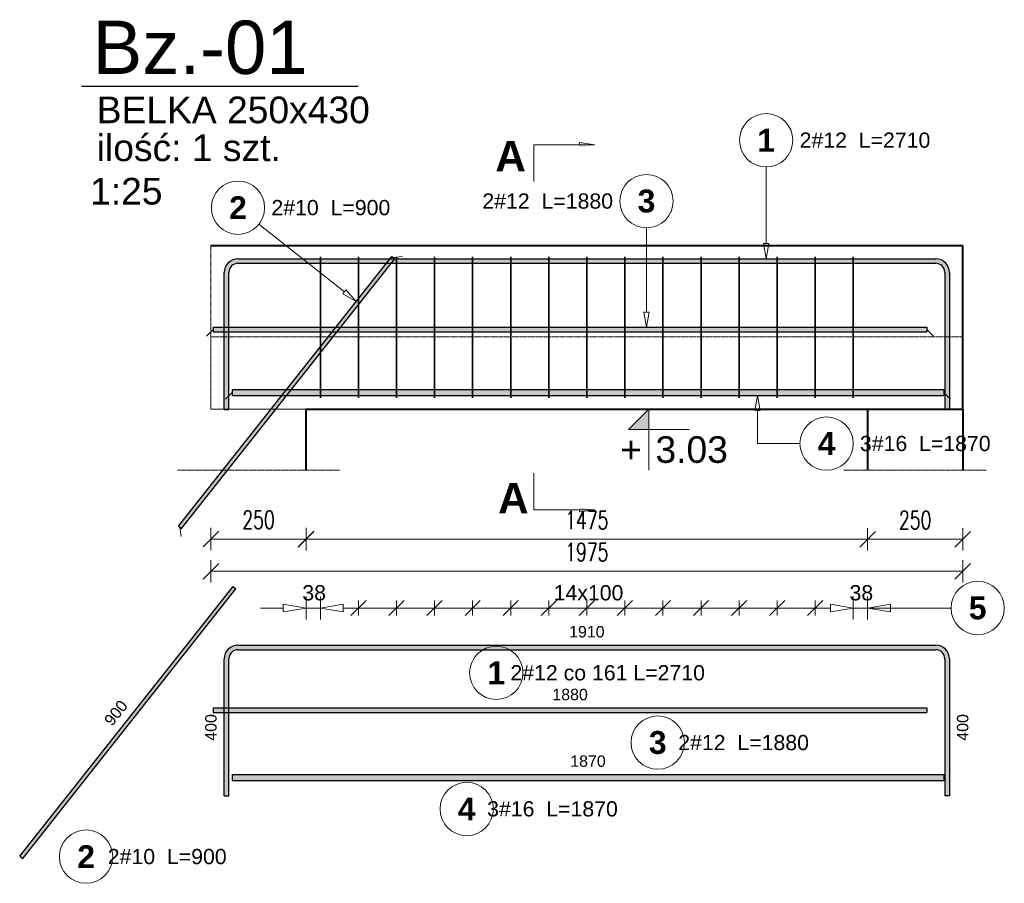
# Model space of a CAD drawing. Extents: x -1474 to 113191, y 0 to 75879.
# Tile 5 of 11: x 89183 to 91770, y 936 to 3204. Entities that reach past the tile are written whole.
import ezdxf
from ezdxf.enums import TextEntityAlignment as Align

# ---------------------------------------------------------------- set-up
doc = ezdxf.new("R2010")
doc.units = 0
doc.header["$LTSCALE"] = 8
doc.header["$MEASUREMENT"] = 0
doc.linetypes.add('HIDDEN', pattern=[0.375, 0.25, -0.125])
for name, color, linetype, lineweight in [('P-Linia1', 3, 'Continuous', 40), ('P-Linia3', 6, 'Continuous', 60), ('P-Linia4', 253, 'Continuous', 5), ('P-Przerywana', 13, 'HIDDEN', 9), ('P-Wymiar', 254, 'Continuous', 9), ('RCAD_deskowanie', 3, 'Continuous', 40)]:
    doc.layers.add(name, color=color, linetype=linetype, lineweight=lineweight)
for name, color, linetype in [('RCAD_kształt pręta', 7, 'Continuous'), ('RCAD_opis kształtu pręta', 7, 'Continuous'), ('RCAD_opis rozkładu', 7, 'Continuous'), ('RCAD_pręt wyrzucony', 130, 'Continuous'), ('RCAD_rozkład pręta', 7, 'Continuous'), ('RCAD_symbole graficzne', 7, 'Continuous')]:
    doc.layers.add(name, color=color, linetype=linetype)
doc.styles.add('_Fdelita opis', font='arial.ttf')
doc.styles.add('ROMANS', font='romans.shx', dxfattribs={"width": 0.7})
doc.styles.add('style1', font='arial.ttf')
doc.styles.add('style3', font='arialbd.ttf')
doc.styles.add('style5', font='arialbd.ttf')
doc.dimstyles.new('A25', dxfattribs={"dimscale": 27, "dimtxt": 1.75, "dimasz": 0.06, "dimexe": 0, "dimexo": 0, "dimgap": 1, "dimtad": 1, "dimdec": 4, "dimrnd": 0.1, "dimdsep": 46, "dimtxsty": 'ROMANS', "dimblk": '[[[[[[[[', "dimcen": 2, "dimdle": 2, "dimse1": 1, "dimse2": 1, "dimclrd": 256, "dimclrt": 1, "dimadec": 0, "dimazin": 0, "dimtfac": 1, "dimtdec": 4, "dimtix": 1, "dimtmove": 2, "dimatfit": 3, "dimldrblk": '[[[[[[[[', "dimfxl": 0, "dimtvp": 0.6, "dimtolj": 1, "dimlwd": -1, "dimarcsym": 0})

# ---------------------------------------------------------------- blocks, each defined once
blk = doc.blocks.new('[[[[[[[[')
at = {"layer": 'P-Wymiar'}
for p, q in [((1.818989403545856e-12, 18.00000000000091), (1.818989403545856e-12, -18.00000000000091)), ((-12.72792206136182, -12.72792206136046), (12.72792206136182, 12.72792206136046)), ((0, 0), (-4.628327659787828, 0))]:
    blk.add_line(p, q, dxfattribs=at)
blk = doc.blocks.new('*D155')
at = {"layer": 'Defpoints', "color": 0, "transparency": 16777216}
for p in [(91410.6096859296, 2061.009044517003), (91660.6096859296, 2061.009044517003), (91660.6096859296, 1839.674651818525)]:
    blk.add_point(p, dxfattribs=at)
at = {"layer": 'P-Wymiar', "transparency": 16777216}
blk.add_line((91412.22968592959, 1839.674651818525), (91658.9896859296, 1839.674651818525), dxfattribs=at)
at = {"layer": 'P-Wymiar', "transparency": 16777216, "xscale": 1.62, "yscale": 1.62, "zscale": 1.62, "rotation": 180}
blk.add_blockref('[[[[[[[[', (91410.6096859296, 1839.674651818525), dxfattribs=at)
at = {"layer": 'P-Wymiar', "transparency": 16777216, "xscale": 1.62, "yscale": 1.62, "zscale": 1.62}
blk.add_blockref('[[[[[[[[', (91660.6096859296, 1839.674651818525), dxfattribs=at)
at = {"layer": 'P-Wymiar', "color": 1, "transparency": 16777216, "insert": (91535.6096859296, 1890.299651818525), "char_height": 47.25, "attachment_point": 5, "style": 'ROMANS'}
blk.add_mtext('\\A1;250', dxfattribs=at)
blk = doc.blocks.new('*D156')
at = {"layer": 'Defpoints', "color": 0, "transparency": 16777216}
for p in [(89685.60968592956, 2286.537981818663), (89935.60968592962, 2286.537981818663), (89685.60968592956, 1840.338391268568)]:
    blk.add_point(p, dxfattribs=at)
at = {"layer": 'P-Wymiar', "transparency": 16777216}
blk.add_line((89933.98968592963, 1840.338391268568), (89687.22968592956, 1840.338391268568), dxfattribs=at)
at = {"layer": 'P-Wymiar', "transparency": 16777216, "xscale": 1.62, "yscale": 1.62, "zscale": 1.62, "rotation": 180}
blk.add_blockref('[[[[[[[[', (89685.60968592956, 1840.338391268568), dxfattribs=at)
at = {"layer": 'P-Wymiar', "transparency": 16777216, "xscale": 1.62, "yscale": 1.62, "zscale": 1.62}
blk.add_blockref('[[[[[[[[', (89935.60968592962, 1840.338391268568), dxfattribs=at)
at = {"layer": 'P-Wymiar', "color": 1, "transparency": 16777216, "insert": (89810.6096859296, 1890.963391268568), "char_height": 47.25, "attachment_point": 5, "style": 'ROMANS'}
blk.add_mtext('\\A1;250', dxfattribs=at)
blk = doc.blocks.new('*D158')
at = {"layer": 'Defpoints', "color": 0, "transparency": 16777216}
for p in [(89935.60968592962, 2407.80940036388), (91410.6096859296, 2407.80940036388), (91410.6096859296, 1839.674651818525)]:
    blk.add_point(p, dxfattribs=at)
at = {"layer": 'P-Wymiar', "transparency": 16777216}
blk.add_line((89937.22968592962, 1839.674651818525), (91408.9896859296, 1839.674651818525), dxfattribs=at)
at = {"layer": 'P-Wymiar', "transparency": 16777216, "xscale": 1.62, "yscale": 1.62, "zscale": 1.62, "rotation": 180}
blk.add_blockref('[[[[[[[[', (89935.60968592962, 1839.674651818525), dxfattribs=at)
at = {"layer": 'P-Wymiar', "transparency": 16777216, "xscale": 1.62, "yscale": 1.62, "zscale": 1.62}
blk.add_blockref('[[[[[[[[', (91410.6096859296, 1839.674651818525), dxfattribs=at)
at = {"layer": 'P-Wymiar', "color": 1, "transparency": 16777216, "insert": (90673.10968592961, 1890.299651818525), "char_height": 47.25, "attachment_point": 5, "style": 'ROMANS'}
blk.add_mtext('\\A1;1475', dxfattribs=at)
blk = doc.blocks.new('*D159')
at = {"layer": 'Defpoints', "color": 0, "transparency": 16777216}
for p in [(89685.6096859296, 2257.809400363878), (91660.6096859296, 2257.809400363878), (89685.6096859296, 1755.626310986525)]:
    blk.add_point(p, dxfattribs=at)
at = {"layer": 'P-Wymiar', "transparency": 16777216}
blk.add_line((91658.9896859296, 1755.626310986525), (89687.22968592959, 1755.626310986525), dxfattribs=at)
at = {"layer": 'P-Wymiar', "transparency": 16777216, "xscale": 1.62, "yscale": 1.62, "zscale": 1.62, "rotation": 180}
blk.add_blockref('[[[[[[[[', (89685.6096859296, 1755.626310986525), dxfattribs=at)
at = {"layer": 'P-Wymiar', "transparency": 16777216, "xscale": 1.62, "yscale": 1.62, "zscale": 1.62}
blk.add_blockref('[[[[[[[[', (91660.6096859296, 1755.626310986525), dxfattribs=at)
at = {"layer": 'P-Wymiar', "color": 1, "transparency": 16777216, "insert": (90673.1096859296, 1806.251310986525), "char_height": 47.25, "attachment_point": 5, "style": 'ROMANS'}
blk.add_mtext('\\A1;1975', dxfattribs=at)

msp = doc.modelspace()

# ---------------------------------------------------------------- hatches: boundary and pattern name
at = {"layer": 'RCAD_kształt pręta'}
for points in [[(89608.1300667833, 1868.169026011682), (89600.28838371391, 1874.374507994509), (90160.71365230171, 2582.567256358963), (90168.5553353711, 2576.361774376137)], [(89756.6096859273, 2564.592378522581), (89756.60968592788, 2576.592378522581), (91589.60968592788, 2576.592378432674), (91589.6096859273, 2564.592378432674)], [(89732.60968590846, 2180.592378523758), (89720.60968590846, 2180.592378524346), (89720.60968592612, 2540.592378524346), (89732.60968592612, 2540.592378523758)], [(91613.60968592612, 2540.592378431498), (91625.60968592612, 2540.592378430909), (91625.60968590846, 2180.592378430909), (91613.60968590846, 2180.592378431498)], [(89691.61471170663, 2384.717089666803), (89691.61471170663, 2396.717089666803), (91566.61471170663, 2396.717089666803), (91566.61471170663, 2384.717089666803)], [(89741.61471170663, 2217.592378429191), (89741.61471170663, 2233.592378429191), (91610.6096859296, 2233.592378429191), (91610.6096859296, 2217.592378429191)]]:
    msp.add_hatch(color=4, dxfattribs=at).paths.add_polyline_path(points, flags=0)
h = msp.add_hatch(color=4, dxfattribs=at)
edge = h.paths.add_edge_path(flags=0)
edge.add_line((89756.60968592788, 2576.592378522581), (89756.6096859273, 2564.592378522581))
edge.add_arc((89756.60968592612, 2540.592378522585), 23.99999999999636, 89.99999999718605, 179.9999999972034)
edge.add_line((89732.60968592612, 2540.592378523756), (89720.60968592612, 2540.592378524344))
edge.add_arc((89756.6096859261, 2540.592378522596), 35.99999999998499, 449.9999999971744, 539.9999999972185, ccw=False)
h = msp.add_hatch(color=4, dxfattribs=at)
edge = h.paths.add_edge_path(flags=0)
edge.add_line((91625.60968592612, 2540.592378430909), (91613.60968592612, 2540.592378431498))
edge.add_arc((91589.6096859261, 2540.592378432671), 24.00000000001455, -2.799838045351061e-09, 89.9999999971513)
edge.add_line((91589.6096859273, 2564.592378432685), (91589.60968592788, 2576.592378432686))
edge.add_arc((91589.6096859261, 2540.592378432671), 36.00000000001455, 359.9999999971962, 449.9999999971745, ccw=False)
at = {"layer": 'RCAD_pręt wyrzucony'}
for points in [[(89190.99192204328, 1001.727792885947), (89183.15023897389, 1007.933274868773), (89743.57550756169, 1716.126023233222), (89751.41719063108, 1709.920541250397)], [(89756.6096859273, 1549.705349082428), (89756.60968592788, 1561.705349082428), (91589.60968592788, 1561.705348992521), (91589.6096859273, 1549.705348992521)], [(89732.60968590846, 1165.705349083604), (89720.60968590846, 1165.705349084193), (89720.60968592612, 1525.705349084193), (89732.60968592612, 1525.705349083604)], [(91613.60968592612, 1525.705348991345), (91625.60968592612, 1525.705348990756), (91625.60968590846, 1165.705348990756), (91613.60968590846, 1165.705348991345)], [(89691.61471170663, 1384.864557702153), (89691.61471170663, 1396.864557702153), (91566.61471170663, 1396.864557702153), (91566.61471170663, 1384.864557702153)], [(89741.61471170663, 1206.017202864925), (89741.61471170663, 1222.017202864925), (91610.6096859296, 1222.017202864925), (91610.6096859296, 1206.017202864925)]]:
    msp.add_hatch(color=4, dxfattribs=at).paths.add_polyline_path(points, flags=0)
h = msp.add_hatch(color=4, dxfattribs=at)
edge = h.paths.add_edge_path(flags=0)
edge.add_line((89756.60968592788, 1561.705349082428), (89756.6096859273, 1549.705349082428))
edge.add_arc((89756.60968592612, 1525.705349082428), 24, 89.99999999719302, 179.9999999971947)
edge.add_line((89732.60968592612, 1525.705349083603), (89720.60968592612, 1525.705349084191))
edge.add_arc((89756.60968592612, 1525.705349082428), 36, 449.999999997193, 539.9999999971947, ccw=False)
h = msp.add_hatch(color=4, dxfattribs=at)
edge = h.paths.add_edge_path(flags=0)
edge.add_line((91625.60968592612, 1525.705348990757), (91613.60968592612, 1525.705348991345))
edge.add_arc((91589.60968592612, 1525.705348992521), 24, -2.808760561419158e-09, 89.99999999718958)
edge.add_line((91589.6096859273, 1549.705348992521), (91589.60968592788, 1561.705348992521))
edge.add_arc((91589.60968592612, 1525.705348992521), 36, 359.99999999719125, 449.99999999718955, ccw=False)
at = {"layer": 'RCAD_symbole graficzne', "linetype": 'Continuous', "lineweight": 0}
for points in [[(90694.09746116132, 2875.887270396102), (90654.09746116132, 2875.887270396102), (90654.09746116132, 2870.185408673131)], [(90694.09746116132, 1917.546908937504), (90654.09746116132, 1917.546908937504), (90654.09746116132, 1923.248770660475)]]:
    msp.add_hatch(color=7, dxfattribs=at).paths.add_polyline_path(points, flags=0)
at = {"layer": 'RCAD_symbole graficzne'}
msp.add_hatch(color=1, dxfattribs=at).paths.add_polyline_path([(90782.27635259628, 2128.259045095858), (90835.60968592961, 2181.592378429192), (90835.60968592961, 2128.259045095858)], flags=0)

# ---------------------------------------------------------------- linework, layer by layer
at = {"layer": 'P-Linia3', "color": 6, "linetype": 'Continuous', "lineweight": 30}
msp.add_line((89345.18030122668, 3029.746544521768), (90072.11074909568, 3029.746544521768), dxfattribs=at)
at = {"layer": 'P-Linia4'}
for points in [[(89935.60968592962, 2181.592378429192), (89685.6096859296, 2181.592378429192)], [(91410.6096859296, 2021.59237842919), (91410.6096859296, 2181.592378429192)]]:
    msp.add_lwpolyline(points, dxfattribs=at)
at = {"layer": 'P-Przerywana', "lineweight": 5}
for points in [[(89685.6096859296, 2181.592378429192), (89685.6096859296, 2611.592378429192)], [(89685.6096859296, 2181.592378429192), (89685.6096859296, 2611.592378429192)], [(91660.6096859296, 2371.592378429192), (89685.6096859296, 2371.592378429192)], [(89685.6096859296, 2181.592378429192), (89935.60968592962, 2181.592378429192)]]:
    msp.add_lwpolyline(points, dxfattribs=at)
at = {"layer": 'P-Przerywana'}
for points in [[(89597.93407088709, 2021.576655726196), (90023.2853009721, 2021.576655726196)], [(91347.93407088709, 2021.576655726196), (91723.2853009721, 2021.576655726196)]]:
    msp.add_lwpolyline(points, dxfattribs=at)
at = {"layer": 'RCAD_deskowanie'}
for points in [[(89685.6096859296, 2611.592378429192), (91660.6096859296, 2611.592378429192)], [(91660.6096859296, 2181.592378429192), (91660.6096859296, 2611.592378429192)], [(89935.60968592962, 2021.576655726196), (89935.60968592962, 2181.592378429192), (91410.6096859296, 2181.592378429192), (91410.6096859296, 2021.576655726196)], [(91410.6096859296, 2181.592378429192), (91660.60968592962, 2181.592378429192)], [(91660.60968592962, 2181.592378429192), (91660.60968592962, 2021.576655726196)]]:
    msp.add_lwpolyline(points, dxfattribs=at)
at = {"layer": 'RCAD_kształt pręta', "color": 4}
for p, q in [((89600.28838371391, 1874.374507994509), (90160.71365230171, 2582.567256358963)), ((89608.1300667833, 1868.169026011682), (90168.5553353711, 2576.361774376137)), ((89756.60968592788, 2576.592378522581), (91589.60968592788, 2576.592378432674)), ((89756.6096859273, 2564.592378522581), (91589.6096859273, 2564.592378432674)), ((90160.71365230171, 2582.567256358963), (90168.5553353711, 2576.361774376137)), ((89720.60968590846, 2180.592378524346), (89720.60968592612, 2540.592378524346)), ((89732.60968590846, 2180.592378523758), (89732.60968592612, 2540.592378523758)), ((91613.60968592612, 2540.592378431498), (91613.60968590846, 2180.592378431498)), ((91625.60968592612, 2540.592378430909), (91625.60968590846, 2180.592378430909)), ((89691.61471170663, 2396.717089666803), (91566.61471170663, 2396.717089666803)), ((89691.61471170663, 2396.717089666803), (89691.61471170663, 2384.717089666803)), ((89691.61471170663, 2384.717089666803), (91566.61471170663, 2384.717089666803)), ((91566.61471170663, 2396.717089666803), (91566.61471170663, 2384.717089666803)), ((89741.61471170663, 2233.592378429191), (91610.6096859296, 2233.592378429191)), ((89741.61471170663, 2233.592378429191), (89741.61471170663, 2217.592378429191)), ((91610.6096859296, 2233.592378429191), (91610.6096859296, 2217.592378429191)), ((89741.61471170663, 2217.592378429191), (91610.6096859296, 2217.592378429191)), ((89720.60968590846, 2180.592378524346), (89732.60968590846, 2180.592378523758)), ((91625.60968590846, 2180.592378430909), (91613.60968590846, 2180.592378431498)), ((89600.28838371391, 1874.374507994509), (89608.1300667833, 1868.169026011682))]:
    msp.add_line(p, q, dxfattribs=at)
at = {"layer": 'RCAD_kształt pręta', "color": 2, "lineweight": 5}
for p, q in [((90164.6344938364, 2579.46451536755), (90189.2170326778, 2582.327867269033)), ((89691.61471170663, 2390.717089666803), (89674.11471170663, 2373.217089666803)), ((91566.61471170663, 2390.717089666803), (91584.11471170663, 2373.217089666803)), ((89741.61471170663, 2225.592378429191), (89724.11471170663, 2208.092378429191)), ((91610.6096859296, 2225.592378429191), (91628.1096859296, 2208.092378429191)), ((89604.2092252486, 1871.271767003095), (89607.07257715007, 1846.689228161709))]:
    msp.add_line(p, q, dxfattribs=at)
at = {"layer": 'RCAD_kształt pręta', "color": 4}
for centre, radius, start, end in [((89756.6096859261, 2540.592378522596), 35.99999999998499, 89.99999999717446, 179.9999999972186), ((89756.60968592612, 2540.592378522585), 23.99999999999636, 89.99999999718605, 179.9999999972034), ((91589.6096859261, 2540.592378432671), 36.00000000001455, 359.9999999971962, 89.99999999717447), ((91589.6096859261, 2540.592378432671), 24.00000000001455, 359.9999999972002, 89.9999999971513)]:
    msp.add_arc(centre, radius, start, end, dxfattribs=at)
at = {"layer": 'RCAD_opis kształtu pręta', "color": 8, "lineweight": 0}
for p, q in [((91144.24506403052, 2817.830664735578), (91144.24506402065, 2616.592378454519)), ((89811.5117424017, 2667.217420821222), (90036.06819997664, 2489.515639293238)), ((90829.86201274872, 2657.828906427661), (90829.86201274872, 2436.717089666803)), ((91144.24506401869, 2576.592378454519), (91137.57839735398, 2616.592378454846)), ((91150.91173068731, 2616.592378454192), (91137.57839735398, 2616.592378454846)), ((91150.91173068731, 2616.592378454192), (91144.24506401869, 2576.592378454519)), ((90040.2051879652, 2494.743428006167), (90031.93121198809, 2484.28785058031)), ((90067.43493225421, 2464.693711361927), (90031.93121198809, 2484.28785058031)), ((90040.2051879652, 2494.743428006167), (90067.43493225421, 2464.693711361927)), ((90829.86201274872, 2396.717089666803), (90823.19534608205, 2436.717089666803)), ((90836.5286794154, 2436.717089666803), (90823.19534608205, 2436.717089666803)), ((90836.5286794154, 2436.717089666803), (90829.86201274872, 2396.717089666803)), ((91114.78460422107, 2177.592378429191), (91121.45127088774, 2217.592378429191)), ((91121.45127088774, 2217.592378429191), (91128.11793755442, 2177.592378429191)), ((91114.78460422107, 2177.592378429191), (91128.11793755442, 2177.592378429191)), ((91121.45127088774, 2091.129789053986), (91121.45127088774, 2177.592378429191)), ((91121.45127088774, 2091.129789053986), (91233.04061169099, 2091.129789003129))]:
    msp.add_line(p, q, dxfattribs=at)
for centre in [(91144.24506403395, 2887.830664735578), (90829.86201274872, 2727.828906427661), (89756.61996091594, 2710.655794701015), (91303.04061169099, 2091.129788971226)]:
    msp.add_circle(centre, 70, dxfattribs=at)
at = {"layer": 'RCAD_opis rozkładu', "color": 8, "lineweight": 0}
for p, q in [((89935.60968592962, 1629.193901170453), (89935.60968592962, 1689.193901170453)), ((89973.10968592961, 1629.193901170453), (89973.10968592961, 1689.193901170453)), ((91373.10968592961, 1629.193901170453), (91373.10968592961, 1689.193901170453)), ((91410.6096859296, 1629.193901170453), (91410.6096859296, 1689.193901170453)), ((89815.60968592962, 1659.193901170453), (89875.60968592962, 1659.193901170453)), ((89875.60968592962, 1669.193901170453), (89935.60968592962, 1659.193901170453)), ((89875.60968592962, 1669.193901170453), (89875.60968592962, 1649.193901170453)), ((89935.60968592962, 1659.193901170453), (89875.60968592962, 1649.193901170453)), ((89973.10968592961, 1659.193901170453), (89935.60968592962, 1659.193901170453)), ((89973.10968592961, 1659.193901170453), (90033.10968592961, 1669.193901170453)), ((90033.10968592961, 1649.193901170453), (89973.10968592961, 1659.193901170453)), ((90033.10968592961, 1649.193901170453), (90033.10968592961, 1669.193901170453)), ((90073.10968592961, 1659.193901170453), (90033.10968592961, 1659.193901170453)), ((90093.10968592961, 1679.193901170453), (90053.10968592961, 1639.193901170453)), ((90073.10968592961, 1639.193901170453), (90073.10968592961, 1679.193901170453)), ((90173.10968592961, 1659.193901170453), (90073.10968592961, 1659.193901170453)), ((90193.10968592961, 1679.193901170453), (90153.10968592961, 1639.193901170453)), ((90173.10968592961, 1639.193901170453), (90173.10968592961, 1679.193901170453)), ((90273.10968592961, 1659.193901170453), (90173.10968592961, 1659.193901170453)), ((90293.10968592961, 1679.193901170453), (90253.10968592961, 1639.193901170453)), ((90273.10968592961, 1639.193901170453), (90273.10968592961, 1679.193901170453)), ((90373.10968592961, 1659.193901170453), (90273.10968592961, 1659.193901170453)), ((90393.10968592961, 1679.193901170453), (90353.10968592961, 1639.193901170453)), ((90373.10968592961, 1639.193901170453), (90373.10968592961, 1679.193901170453)), ((90473.10968592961, 1659.193901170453), (90373.10968592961, 1659.193901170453)), ((90493.10968592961, 1679.193901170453), (90453.10968592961, 1639.193901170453)), ((90473.10968592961, 1639.193901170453), (90473.10968592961, 1679.193901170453)), ((90573.10968592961, 1659.193901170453), (90473.10968592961, 1659.193901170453)), ((90593.10968592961, 1679.193901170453), (90553.10968592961, 1639.193901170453)), ((90573.10968592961, 1639.193901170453), (90573.10968592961, 1679.193901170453)), ((90623.10968592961, 1659.193901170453), (90573.10968592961, 1659.193901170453)), ((90623.10968592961, 1659.193901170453), (90673.10968592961, 1659.193901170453)), ((90653.10968592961, 1639.193901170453), (90693.10968592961, 1679.193901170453)), ((90673.10968592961, 1639.193901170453), (90673.10968592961, 1679.193901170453)), ((90673.10968592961, 1659.193901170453), (90773.10968592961, 1659.193901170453)), ((90753.10968592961, 1639.193901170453), (90793.10968592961, 1679.193901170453)), ((90773.10968592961, 1639.193901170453), (90773.10968592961, 1679.193901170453)), ((90773.10968592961, 1659.193901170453), (90873.10968592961, 1659.193901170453)), ((90853.10968592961, 1639.193901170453), (90893.10968592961, 1679.193901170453)), ((90873.10968592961, 1639.193901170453), (90873.10968592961, 1679.193901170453)), ((90873.10968592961, 1659.193901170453), (90973.10968592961, 1659.193901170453)), ((90953.10968592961, 1639.193901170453), (90993.10968592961, 1679.193901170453)), ((90973.10968592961, 1639.193901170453), (90973.10968592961, 1679.193901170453)), ((90973.10968592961, 1659.193901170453), (91073.10968592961, 1659.193901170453)), ((91053.10968592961, 1639.193901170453), (91093.10968592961, 1679.193901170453)), ((91073.10968592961, 1639.193901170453), (91073.10968592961, 1679.193901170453)), ((91073.10968592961, 1659.193901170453), (91173.10968592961, 1659.193901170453)), ((91153.10968592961, 1639.193901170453), (91193.10968592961, 1679.193901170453)), ((91173.10968592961, 1639.193901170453), (91173.10968592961, 1679.193901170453)), ((91173.10968592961, 1659.193901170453), (91273.10968592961, 1659.193901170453)), ((91253.10968592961, 1639.193901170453), (91293.10968592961, 1679.193901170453)), ((91273.10968592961, 1639.193901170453), (91273.10968592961, 1679.193901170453)), ((91273.10968592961, 1659.193901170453), (91313.10968592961, 1659.193901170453)), ((91313.10968592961, 1669.193901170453), (91373.10968592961, 1659.193901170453)), ((91313.10968592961, 1669.193901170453), (91313.10968592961, 1649.193901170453)), ((91373.10968592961, 1659.193901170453), (91313.10968592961, 1649.193901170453)), ((91373.10968592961, 1659.193901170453), (91410.6096859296, 1659.193901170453)), ((91410.6096859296, 1659.193901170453), (91470.6096859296, 1669.193901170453)), ((91629.86031468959, 1659.193901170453), (91410.6096859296, 1659.193901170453)), ((91470.6096859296, 1649.193901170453), (91410.6096859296, 1659.193901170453)), ((91470.6096859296, 1649.193901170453), (91470.6096859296, 1669.193901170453)), ((91530.6096859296, 1659.193901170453), (91470.6096859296, 1659.193901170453))]:
    msp.add_line(p, q, dxfattribs=at)
msp.add_circle((91699.86031468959, 1659.193901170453), 70, dxfattribs=at)
at = {"layer": 'RCAD_pręt wyrzucony', "color": 4}
for p, q in [((89183.15023897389, 1007.933274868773), (89743.57550756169, 1716.126023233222)), ((89190.99192204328, 1001.727792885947), (89751.41719063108, 1709.920541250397)), ((89743.57550756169, 1716.126023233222), (89751.41719063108, 1709.920541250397)), ((89756.60968592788, 1561.705349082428), (91589.60968592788, 1561.705348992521)), ((89756.6096859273, 1549.705349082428), (91589.6096859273, 1549.705348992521)), ((89720.60968590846, 1165.705349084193), (89720.60968592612, 1525.705349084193)), ((89732.60968590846, 1165.705349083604), (89732.60968592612, 1525.705349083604)), ((91613.60968592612, 1525.705348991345), (91613.60968590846, 1165.705348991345)), ((91625.60968592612, 1525.705348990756), (91625.60968590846, 1165.705348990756)), ((89691.61471170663, 1396.864557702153), (91566.61471170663, 1396.864557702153)), ((89691.61471170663, 1396.864557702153), (89691.61471170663, 1384.864557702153)), ((91566.61471170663, 1396.864557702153), (91566.61471170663, 1384.864557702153)), ((89691.61471170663, 1384.864557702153), (91566.61471170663, 1384.864557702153)), ((89741.61471170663, 1222.017202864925), (91610.6096859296, 1222.017202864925)), ((89741.61471170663, 1222.017202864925), (89741.61471170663, 1206.017202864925)), ((91610.6096859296, 1222.017202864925), (91610.6096859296, 1206.017202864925)), ((89741.61471170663, 1206.017202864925), (91610.6096859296, 1206.017202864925)), ((89720.60968590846, 1165.705349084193), (89732.60968590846, 1165.705349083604)), ((91625.60968590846, 1165.705348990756), (91613.60968590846, 1165.705348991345)), ((89183.15023897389, 1007.933274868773), (89190.99192204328, 1001.727792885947))]:
    msp.add_line(p, q, dxfattribs=at)
at = {"layer": 'RCAD_pręt wyrzucony', "color": 8, "lineweight": 0}
for centre in [(90435.11141276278, 1489.036429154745), (90859.32220047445, 1305.691102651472), (90357.542441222, 1131.575411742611), (89357.55966011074, 1006.283045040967)]:
    msp.add_circle(centre, 70, dxfattribs=at)
at = {"layer": 'RCAD_pręt wyrzucony', "color": 4}
for centre, radius, start, end in [((89756.60968592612, 1525.705349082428), 36, 89.99999999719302, 179.9999999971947), ((91589.60968592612, 1525.705348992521), 36, 359.9999999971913, 89.99999999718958), ((89756.60968592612, 1525.705349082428), 24, 89.99999999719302, 179.9999999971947), ((91589.60968592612, 1525.705348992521), 24, 359.9999999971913, 89.99999999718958)]:
    msp.add_arc(centre, radius, start, end, dxfattribs=at)
at = {"layer": 'RCAD_rozkład pręta', "color": 7, "linetype": 'ByBlock', "lineweight": 35}
for p, q in [((89973.10968592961, 2211.592378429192), (89973.10968592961, 2581.592378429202)), ((90073.10968592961, 2211.592378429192), (90073.10968592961, 2581.592378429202)), ((90173.10968592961, 2211.592378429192), (90173.10968592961, 2581.592378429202)), ((90273.10968592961, 2211.592378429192), (90273.10968592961, 2581.592378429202)), ((90373.10968592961, 2211.592378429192), (90373.10968592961, 2581.592378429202)), ((90473.10968592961, 2211.592378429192), (90473.10968592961, 2581.592378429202)), ((90573.10968592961, 2211.592378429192), (90573.10968592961, 2581.592378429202)), ((90673.10968592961, 2211.592378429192), (90673.10968592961, 2581.592378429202)), ((90773.10968592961, 2211.592378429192), (90773.10968592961, 2581.592378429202)), ((90873.10968592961, 2211.592378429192), (90873.10968592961, 2581.592378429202)), ((90973.10968592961, 2211.592378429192), (90973.10968592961, 2581.592378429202)), ((91073.10968592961, 2211.592378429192), (91073.10968592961, 2581.592378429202)), ((91173.10968592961, 2211.592378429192), (91173.10968592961, 2581.592378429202)), ((91273.10968592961, 2211.592378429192), (91273.10968592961, 2581.592378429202)), ((91373.10968592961, 2211.592378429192), (91373.10968592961, 2581.592378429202))]:
    msp.add_line(p, q, dxfattribs=at)
at = {"layer": 'RCAD_symbole graficzne', "color": 7, "linetype": 'Continuous', "lineweight": 0}
for p, q in [((90534.09746116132, 2875.887270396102), (90534.09746116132, 2779.887270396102)), ((90694.09746116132, 2875.887270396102), (90534.09746116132, 2875.887270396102)), ((90654.09746116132, 2875.887270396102), (90654.09746116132, 2881.589132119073)), ((90694.09746116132, 2875.887270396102), (90654.09746116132, 2881.589132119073)), ((90534.09746116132, 1917.546908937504), (90534.09746116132, 2013.546908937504)), ((90694.09746116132, 1917.546908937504), (90534.09746116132, 1917.546908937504)), ((90654.09746116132, 1917.546908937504), (90654.09746116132, 1911.845047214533)), ((90694.09746116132, 1917.546908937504), (90654.09746116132, 1911.845047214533))]:
    msp.add_line(p, q, dxfattribs=at)
at = {"layer": 'RCAD_symbole graficzne', "color": 1, "lineweight": 0}
for p, q in [((90915.60968592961, 2181.592378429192), (90755.60968592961, 2181.592378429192)), ((90782.27635259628, 2128.259045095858), (90835.60968592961, 2181.592378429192)), ((90835.60968592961, 2181.592378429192), (90835.60968592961, 2021.592378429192)), ((90942.27635259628, 2128.259045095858), (90782.27635259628, 2128.259045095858))]:
    msp.add_line(p, q, dxfattribs=at)

# ---------------------------------------------------------------- texts
at = {"layer": 'P-Linia1', "color": 3, "lineweight": 30, "style": '_Fdelita opis'}
for s, p in [('BELKA 250x430', (89385.44263907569, 2932.561994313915)), ('1:25', (89368.03981681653, 2719.007528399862))]:
    msp.add_text(s, height=70, dxfattribs=at).set_placement(p)
at = {"layer": 'P-Linia1', "color": 1, "lineweight": 30, "style": '_Fdelita opis'}
msp.add_text('ilość: 1 szt.', height=70, dxfattribs=at).set_placement((89385.51618444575, 2833.0258596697))
at = {"layer": 'P-Linia3', "color": 6, "lineweight": 30, "style": '_Fdelita opis'}
msp.add_text('Bz.-01', height=140, dxfattribs=at).set_placement((89374.64953437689, 3061.931773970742))
at = {"layer": 'RCAD_opis kształtu pręta', "color": 1, "attachment_point": 5}
for s, insert, char_height, style in [('1', (91144.24506403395, 2887.830664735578), 60, 'style3'), ('2#12  L=2710', (91403.78121683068, 2887.830664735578), 40, 'style1'), ('2', (89756.61996091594, 2710.655794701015), 60, 'style3'), ('2#12  L=1880', (90570.32585995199, 2727.828906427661), 40, 'style1'), ('3', (90829.86201274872, 2727.828906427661), 60, 'style3'), ('2#10  L=900', (90000.61723240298, 2710.655794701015), 40, 'style1'), ('4', (91303.04061169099, 2091.129788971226), 60, 'style3'), ('3#16  L=1870', (91562.22205780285, 2091.129788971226), 40, 'style1')]:
    msp.add_mtext(s, dxfattribs=dict(at, insert=insert, char_height=char_height, style=style))
at = {"layer": 'RCAD_opis rozkładu', "color": 2, "char_height": 40, "attachment_point": 7, "style": 'style1'}
for s, insert in [('38', (89925.68301471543, 1678.757339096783)), ('14x100', (90585.82455632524, 1678.770981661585)), ('38', (91363.18301471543, 1678.757339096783))]:
    msp.add_mtext(s, dxfattribs=dict(at, insert=insert))
at = {"layer": 'RCAD_opis rozkładu', "color": 1, "insert": (91699.86031468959, 1659.193901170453), "char_height": 60, "attachment_point": 5, "style": 'style3'}
msp.add_mtext('5', dxfattribs=at)
at = {"layer": 'RCAD_pręt wyrzucony', "color": 1, "char_height": 30, "attachment_point": 5, "style": 'style1'}
for s, insert, rotation in [('1910', (90673.1096859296, 1596.705349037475), 359.9999999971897), ('900', (89435.91698252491, 1383.748835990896), 51.643822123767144), ('400', (89685.6096859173, 1345.705349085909), 89.99999999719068), ('400', (91660.6096859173, 1345.70534898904), 89.99999999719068)]:
    msp.add_mtext(s, dxfattribs=dict(at, insert=insert, rotation=rotation))
at = {"layer": 'RCAD_pręt wyrzucony', "color": 1, "attachment_point": 5}
for s, insert, char_height, style in [('1', (90435.11141276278, 1489.036429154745), 60, 'style3'), ('1880', (90629.11471170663, 1431.864557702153), 30, 'style1'), ('3', (90859.32220047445, 1305.691102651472), 60, 'style3'), ('1870', (90676.11219881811, 1257.017202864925), 30, 'style1'), ('4', (90357.542441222, 1131.575411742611), 60, 'style3'), ('2', (89357.55966011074, 1006.283045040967), 60, 'style3')]:
    msp.add_mtext(s, dxfattribs=dict(at, insert=insert, char_height=char_height, style=style))
at = {"layer": 'RCAD_pręt wyrzucony', "color": 2, "char_height": 40, "attachment_point": 5, "style": 'style1'}
for s, insert in [('2#12 co 161 L=2710', (90727.85083977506, 1489.036429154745)), ('2#12  L=1880', (91084.95112271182, 1305.691102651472)), ('3#16  L=1870', (90582.8875981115, 1131.575411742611)), ('2#10  L=900', (89570.75747730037, 1006.283045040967))]:
    msp.add_mtext(s, dxfattribs=dict(at, insert=insert))
at = {"layer": 'RCAD_symbole graficzne', "color": 2, "style": 'style1'}
msp.add_text('+', height=70, dxfattribs=at).set_placement((90817.83190815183, 2110.48126731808), align=Align.TOP_RIGHT)
msp.add_text('3.03 ', height=70, dxfattribs=at).set_placement((90853.38746370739, 2110.48126731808), align=Align.TOP_LEFT)
at = {"layer": 'RCAD_symbole graficzne', "color": 73, "char_height": 80, "attachment_point": 5, "style": 'style5'}
for insert in [(90472.86955652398, 2845.887270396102), (90480.12035750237, 1947.546908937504)]:
    msp.add_mtext('A', dxfattribs=dict(at, insert=insert))

# ---------------------------------------------------------------- dimensions: what is measured, and where the dimension line sits
at = {"layer": 'P-Wymiar'}
for base, p1, p2, picture, middle in [((91410.6096859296, 1839.674651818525), (89935.60968592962, 2407.80940036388), (91410.6096859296, 2407.80940036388), '*D158', (90673.10968592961, 1890.299651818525)), ((89685.60968592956, 1840.338391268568), (89935.60968592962, 2286.537981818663), (89685.60968592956, 2286.537981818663), '*D156', (89810.6096859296, 1890.963391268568)), ((89685.6096859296, 1755.626310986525), (91660.6096859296, 2257.809400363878), (89685.6096859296, 2257.809400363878), '*D159', (90673.1096859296, 1806.251310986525)), ((91660.6096859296, 1839.674651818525), (91410.6096859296, 2061.009044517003), (91660.6096859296, 2061.009044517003), '*D155', (91535.6096859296, 1890.299651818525))]:
    dim = msp.add_linear_dim(base=base, p1=p1, p2=p2, dimstyle='A25', override={"dimfxl": 0.18, "dimfxlon": 1}, dxfattribs=at)
    dim.commit()
    dim.dimension.update_dxf_attribs({"geometry": picture, "text_midpoint": middle})

doc.saveas('drawing.dxf')
